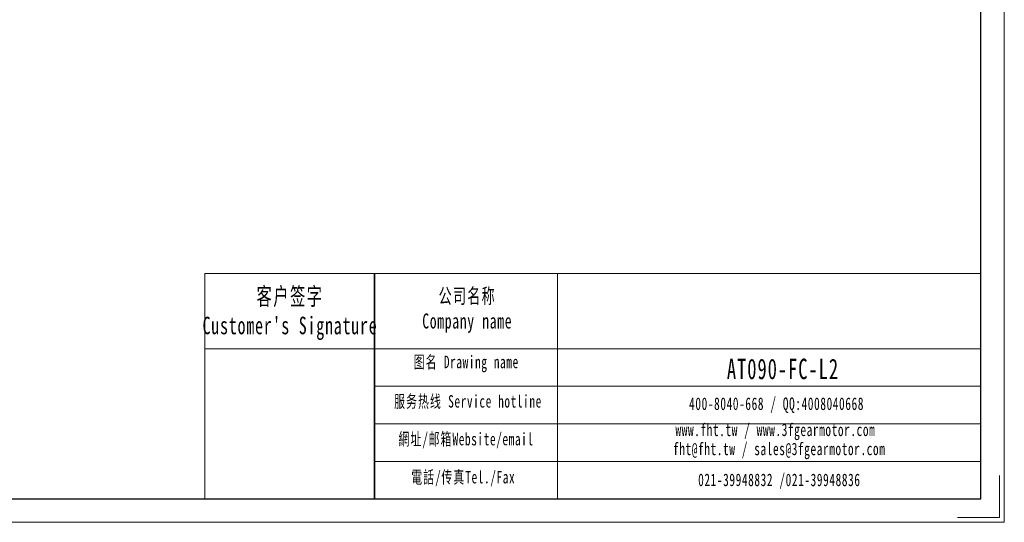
# Model space of a CAD drawing. Header units: millimetres. Extents: x -92 to 741, y -46 to 542.
# Tile 2 of 5: x 324 to 741, y -46 to 166. Entities that reach past the tile are written whole.
import ezdxf

# ---------------------------------------------------------------- set-up
doc = ezdxf.new("R2010")
doc.units = ezdxf.units.MM
doc.layers.get('0').update_dxf_attribs({"lineweight": 35})
for name, color, linetype, lineweight in [('7标注层', 4, 'Continuous', 18), ('SLD-0', 7, 'Continuous', 18), ('图框_外框线', 7, 'Continuous', 18)]:
    doc.layers.add(name, color=color, linetype=linetype, lineweight=lineweight)
doc.styles.add('标准', font='txt', dxfattribs={"width": 0.667})

msp = doc.modelspace()

# ---------------------------------------------------------------- linework, layer by layer
msp.add_line((474.3075, 58.7734), (474.3075, -36.3936))
at = {"layer": '7标注层', "color": 0}
msp.add_line((402.5189, 58.7734), (402.5189, -36.3773), dxfattribs=at)
at = {"layer": '图框_外框线'}
for p, q in [((402.5189, 58.7734), (474.3075, 58.7734)), ((474.3075, 58.7734), (474.3075, -36.3773)), ((474.3075, 58.7734), (730.6134, 58.7734)), ((551.6549, 58.7734), (551.6549, -36.3773)), ((402.5189, 27.0215), (474.3075, 27.0215)), ((474.3075, 27.0215), (730.6134, 27.0215)), ((474.3075, 11.1456), (730.6134, 11.1456)), ((474.3075, -4.7303), (730.6134, -4.7303)), ((474.3075, -20.6062), (730.6134, -20.6062))]:
    msp.add_line(p, q, dxfattribs=at)
at = {"layer": '图框_外框线', "color": 3}
msp.add_lwpolyline([(-92.0404, -46.2888), (740.5249, -46.2888), (740.5249, 542.4538), (-92.0404, 542.4538)], close=True, dxfattribs=at)
at = {"layer": '图框_外框线', "color": 3, "lineweight": 25}
msp.add_lwpolyline([(-42.4829, -36.3773), (730.6134, -36.3773), (730.6134, 532.5423), (-42.4829, 532.5423)], close=True, dxfattribs=at)
at = {"layer": '图框_外框线', "color": 3}
msp.add_lwpolyline([(738.5426, -26.4658), (738.5426, -44.3065), (720.702, -44.3065)], dxfattribs=at)

# ---------------------------------------------------------------- texts
at = {"layer": 'SLD-0', "color": 1, "attachment_point": 2, "style": '标准'}
for s, insert, char_height, width in [("\\T1.1;客户签字\\PCustomer's Signature", (438.537, 52.8992), 7.408766, 92.165812), ('\\T1.1;公司名称\\PCompany name', (513.4718, 52.5059), 6.350371, 82.217474), ('\\T1.1;图名 Drawing name', (513.0377, 24.095), 5.291976, 67.677406), ('\\T1.1;\\pxt5.83333;{\\H1.36055x;\\C256;AT090-FC-L2}', (646.9366, 22.8172), 6.350371, 53.917146), ('\\T1.1;服务热线 Service hotline', (513.7882, 7.4545), 5.291976, 75.399132), ('\\T1.1;400-8040-668 / QQ:4008040668', (644.2374, 6.4433), 5.291976, 154.078038), ('\\T1.1;www.fht.tw / www.3fgearmotor.com ', (643.7494, -4.5791), 5.291976, 154.251487), ('\\T1.1;網址/邮箱Website/email', (512.9641, -8.4894), 5.291976, 78.4834), ('\\T1.1;\\pxt12;fht@fht.tw / sales@3fgearmotor.com ', (645.3622, -12.6374), 5.291976, 154.251487), ('\\T1.1;電話/传真Tel./Fax', (511.7785, -24.5576), 5.291976, 79.427325), ('\\T1.1;021-39948832 /021-39948836 ', (645.4175, -25.7146), 5.291976, 117.782679)]:
    msp.add_mtext(s, dxfattribs=dict(at, insert=insert, char_height=char_height, width=width))

doc.saveas('drawing.dxf')
